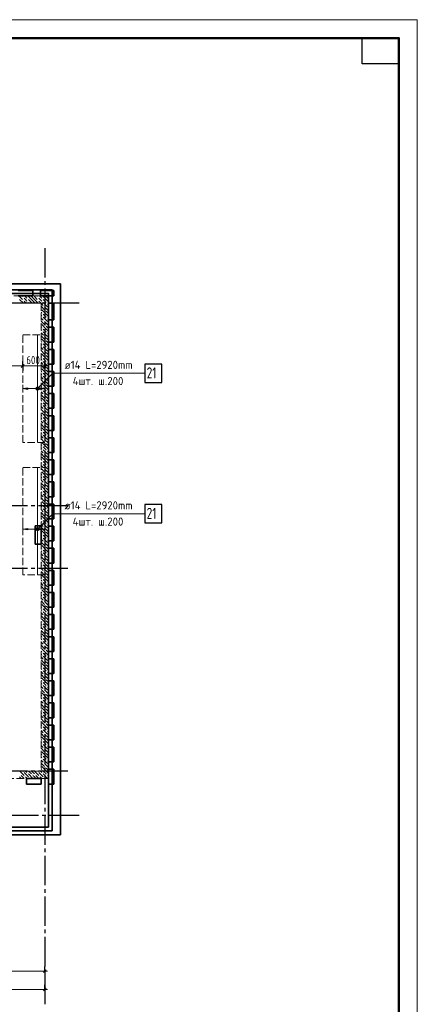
# Model space of a CAD drawing. Header units: millimetres. Extents: x 0 to 64958, y 0 to 42000.
# Tile 31 of 31: x 48599 to 59400, y 15270 to 42000. Entities that reach past the tile are written whole.
import ezdxf

# ---------------------------------------------------------------- set-up
doc = ezdxf.new("R2010")
doc.units = ezdxf.units.MM
doc.linetypes.add('______2', pattern=[270, 200, -70])
doc.linetypes.add('______5', pattern=[1100, 800, -100, 100, -100])
for name, color, linetype, lineweight in [('Standard', 7, 'Continuous', 25), ('ДОП Верх по У', 7, 'Continuous', 25), ('Оси', 40, '______5', 18), ('Позиционная метка номер позиции', 7, 'Continuous', 13), ('Примечания', 7, 'Continuous', 25)]:
    doc.layers.add(name, color=color, linetype=linetype, lineweight=lineweight)
doc.layers.add('ЖБ Перекрытие верхний уровень', color=7, linetype='Continuous', lineweight=25, true_color=0xe0e0ff)
doc.layers.add('ЖБ Стена верхний уровень', color=7, linetype='Continuous', lineweight=25, true_color=0x006e00)
doc.styles.add('GOST 2.304-81', font='txt')
doc.styles.add('ISOCPEUR', font='txt')

msp = doc.modelspace()

# ---------------------------------------------------------------- hatches: boundary and pattern name
at = {"layer": 'ДОП Верх по У', "linetype": 'Continuous', "lineweight": 13, "transparency": 33554687}
for points in [[(48820, 31965), (48680, 31985), (48820, 32005)], [(48820, 28151), (48680, 28171), (48820, 28191)]]:
    msp.add_hatch(color=7, dxfattribs=at).paths.add_polyline_path(points, flags=16)
for points in [[(49048, 31966), (49048, 32004), (49042, 31985)], [(49048, 32004), (49061, 31953), (49061, 32017)], [(49048, 32004), (49048, 31966), (49061, 31953)], [(49061, 32017), (49080, 31948), (49080, 32022)], [(49061, 32017), (49061, 31953), (49080, 31948)], [(49080, 32022), (49080, 31948), (49099, 31953)], [(49080, 32022), (49099, 31953), (49099, 32017)], [(49099, 32017), (49099, 31953), (49112, 31966)], [(49099, 32017), (49112, 31966), (49112, 32004)], [(49112, 32004), (49112, 31966), (49117, 31985)], [(49140, 31965), (49280, 31985), (49140, 32005)], [(49048, 28152), (49048, 28190), (49042, 28171)], [(49048, 28190), (49061, 28139), (49061, 28203)], [(49048, 28190), (49048, 28152), (49061, 28139)], [(49061, 28203), (49080, 28133), (49080, 28208)], [(49061, 28203), (49061, 28139), (49080, 28133)], [(49080, 28208), (49080, 28133), (49099, 28139)], [(49080, 28208), (49099, 28139), (49099, 28203)], [(49099, 28203), (49099, 28139), (49112, 28152)], [(49099, 28203), (49112, 28152), (49112, 28190)], [(49112, 28190), (49112, 28152), (49117, 28171)], [(49140, 28151), (49280, 28171), (49140, 28191)]]:
    msp.add_hatch(color=7, dxfattribs=at).paths.add_polyline_path(points)
at = {"layer": 'ЖБ Стена верхний уровень', "linetype": 'Continuous', "lineweight": 18, "transparency": 33554687}
for points in [[(48900, 34500), (48897, 34497), (48894, 34500)], [(49300, 34500), (49297, 34497), (49294, 34500)], [(48610, 34303), (48617, 34310), (48623, 34303), (48620, 34300), (48614, 34300)], [(48690, 34463), (48697, 34470), (48703, 34463), (48697, 34457)], [(48690, 34383), (48697, 34390), (48703, 34383), (48697, 34377)], [(48810, 34423), (48817, 34430), (48823, 34423), (48817, 34417)], [(48810, 34343), (48817, 34350), (48823, 34343), (48817, 34337)], [(48930, 34303), (48937, 34310), (48943, 34303), (48940, 34300), (48934, 34300)], [(49010, 34303), (49017, 34310), (49023, 34303), (49020, 34300), (49014, 34300)], [(49090, 34463), (49097, 34470), (49103, 34463), (49097, 34457)], [(49090, 34383), (49097, 34390), (49103, 34383), (49097, 34377)], [(49210, 34423), (49217, 34430), (49223, 34423), (49217, 34417)], [(49210, 34343), (49217, 34350), (49223, 34343), (49217, 34337)], [(49250, 34223), (49257, 34230), (49263, 34223), (49257, 34217)], [(49330, 34303), (49337, 34310), (49343, 34303), (49337, 34297)], [(49180, 34147), (49183, 34143), (49180, 34140)], [(49210, 34023), (49217, 34030), (49223, 34023), (49217, 34017)], [(49210, 33943), (49217, 33950), (49223, 33943), (49217, 33937)], [(49290, 34103), (49297, 34110), (49303, 34103), (49297, 34097)], [(49370, 34183), (49377, 34190), (49380, 34187), (49380, 34180), (49377, 34177)], [(49180, 33747), (49183, 33743), (49180, 33740)], [(49250, 33823), (49257, 33830), (49263, 33823), (49257, 33817)], [(49290, 33703), (49297, 33710), (49303, 33703), (49297, 33697)], [(49330, 33903), (49337, 33910), (49343, 33903), (49337, 33897)], [(49370, 33783), (49377, 33790), (49380, 33787), (49380, 33780), (49377, 33777)], [(49210, 33623), (49217, 33630), (49223, 33623), (49217, 33617)], [(49210, 33543), (49217, 33550), (49223, 33543), (49217, 33537)], [(49250, 33423), (49257, 33430), (49263, 33423), (49257, 33417)], [(49330, 33503), (49337, 33510), (49343, 33503), (49337, 33497)], [(49180, 33347), (49183, 33343), (49180, 33340)], [(49210, 33223), (49217, 33230), (49223, 33223), (49217, 33217)], [(49210, 33143), (49217, 33150), (49223, 33143), (49217, 33137)], [(49290, 33303), (49297, 33310), (49303, 33303), (49297, 33297)], [(49370, 33383), (49377, 33390), (49380, 33387), (49380, 33380), (49377, 33377)], [(49180, 32947), (49183, 32943), (49180, 32940)], [(49250, 33023), (49257, 33030), (49263, 33023), (49257, 33017)], [(49290, 32903), (49297, 32910), (49303, 32903), (49297, 32897)], [(49330, 33103), (49337, 33110), (49343, 33103), (49337, 33097)], [(49370, 32983), (49377, 32990), (49380, 32987), (49380, 32980), (49377, 32977)], [(49210, 32823), (49217, 32830), (49223, 32823), (49217, 32817)], [(49210, 32743), (49217, 32750), (49223, 32743), (49217, 32737)], [(49250, 32623), (49257, 32630), (49263, 32623), (49257, 32617)], [(49330, 32703), (49337, 32710), (49343, 32703), (49337, 32697)], [(49180, 32547), (49183, 32543), (49180, 32540)], [(49210, 32423), (49217, 32430), (49223, 32423), (49217, 32417)], [(49210, 32343), (49217, 32350), (49223, 32343), (49217, 32337)], [(49290, 32503), (49297, 32510), (49303, 32503), (49297, 32497)], [(49370, 32583), (49377, 32590), (49380, 32587), (49380, 32580), (49377, 32577)], [(49180, 32147), (49183, 32143), (49180, 32140)], [(49250, 32223), (49257, 32230), (49263, 32223), (49257, 32217)], [(49290, 32103), (49297, 32110), (49303, 32103), (49297, 32097)], [(49330, 32303), (49337, 32310), (49343, 32303), (49337, 32297)], [(49370, 32183), (49377, 32190), (49380, 32187), (49380, 32180), (49377, 32177)], [(49210, 32023), (49217, 32030), (49223, 32023), (49217, 32017)], [(49210, 31943), (49217, 31950), (49223, 31943), (49217, 31937)], [(49250, 31823), (49257, 31830), (49263, 31823), (49257, 31817)], [(49330, 31903), (49337, 31910), (49343, 31903), (49337, 31897)], [(49180, 31747), (49183, 31743), (49180, 31740)], [(49210, 31623), (49217, 31630), (49223, 31623), (49217, 31617)], [(49210, 31543), (49217, 31550), (49223, 31543), (49217, 31537)], [(49290, 31703), (49297, 31710), (49303, 31703), (49297, 31697)], [(49370, 31783), (49377, 31790), (49380, 31787), (49380, 31780), (49377, 31777)], [(49180, 31347), (49183, 31343), (49180, 31340)], [(49250, 31423), (49257, 31430), (49263, 31423), (49257, 31417)], [(49290, 31303), (49297, 31310), (49303, 31303), (49297, 31297)], [(49330, 31503), (49337, 31510), (49343, 31503), (49337, 31497)], [(49370, 31383), (49377, 31390), (49380, 31387), (49380, 31380), (49377, 31377)], [(49210, 31223), (49217, 31230), (49223, 31223), (49217, 31217)], [(49210, 31143), (49217, 31150), (49223, 31143), (49217, 31137)], [(49250, 31023), (49257, 31030), (49263, 31023), (49257, 31017)], [(49330, 31103), (49337, 31110), (49343, 31103), (49337, 31097)], [(49180, 30947), (49183, 30943), (49180, 30940)], [(49210, 30823), (49217, 30830), (49223, 30823), (49217, 30817)], [(49210, 30743), (49217, 30750), (49223, 30743), (49217, 30737)], [(49290, 30903), (49297, 30910), (49303, 30903), (49297, 30897)], [(49370, 30983), (49377, 30990), (49380, 30987), (49380, 30980), (49377, 30977)], [(49180, 30547), (49183, 30543), (49180, 30540)], [(49250, 30623), (49257, 30630), (49263, 30623), (49257, 30617)], [(49290, 30503), (49297, 30510), (49303, 30503), (49297, 30497)], [(49330, 30703), (49337, 30710), (49343, 30703), (49337, 30697)], [(49370, 30583), (49377, 30590), (49380, 30587), (49380, 30580), (49377, 30577)], [(49210, 30423), (49217, 30430), (49223, 30423), (49217, 30417)], [(49210, 30343), (49217, 30350), (49223, 30343), (49217, 30337)], [(49250, 30223), (49257, 30230), (49263, 30223), (49257, 30217)], [(49330, 30303), (49337, 30310), (49343, 30303), (49337, 30297)], [(49180, 30147), (49183, 30143), (49180, 30140)], [(49210, 30023), (49217, 30030), (49223, 30023), (49217, 30017)], [(49210, 29943), (49217, 29950), (49223, 29943), (49217, 29937)], [(49290, 30103), (49297, 30110), (49303, 30103), (49297, 30097)], [(49370, 30183), (49377, 30190), (49380, 30187), (49380, 30180), (49377, 30177)], [(49180, 29747), (49183, 29743), (49180, 29740)], [(49250, 29823), (49257, 29830), (49263, 29823), (49257, 29817)], [(49290, 29703), (49297, 29710), (49303, 29703), (49297, 29697)], [(49330, 29903), (49337, 29910), (49343, 29903), (49337, 29897)], [(49370, 29783), (49377, 29790), (49380, 29787), (49380, 29780), (49377, 29777)], [(49210, 29623), (49217, 29630), (49223, 29623), (49217, 29617)], [(49210, 29543), (49217, 29550), (49223, 29543), (49217, 29537)], [(49250, 29423), (49257, 29430), (49263, 29423), (49257, 29417)], [(49330, 29503), (49337, 29510), (49343, 29503), (49337, 29497)], [(49180, 29347), (49183, 29343), (49180, 29340)], [(49210, 29223), (49217, 29230), (49223, 29223), (49217, 29217)], [(49210, 29143), (49217, 29150), (49223, 29143), (49217, 29137)], [(49290, 29303), (49297, 29310), (49303, 29303), (49297, 29297)], [(49370, 29383), (49377, 29390), (49380, 29387), (49380, 29380), (49377, 29377)], [(49180, 28947), (49183, 28943), (49180, 28940)], [(49250, 29023), (49257, 29030), (49263, 29023), (49257, 29017)], [(49290, 28903), (49297, 28910), (49303, 28903), (49297, 28897)], [(49330, 29103), (49337, 29110), (49343, 29103), (49337, 29097)], [(49370, 28983), (49377, 28990), (49380, 28987), (49380, 28980), (49377, 28977)], [(49210, 28823), (49217, 28830), (49223, 28823), (49217, 28817)], [(49210, 28743), (49217, 28750), (49223, 28743), (49217, 28737)], [(49250, 28623), (49257, 28630), (49263, 28623), (49257, 28617)], [(49330, 28703), (49337, 28710), (49343, 28703), (49337, 28697)], [(49180, 28547), (49183, 28543), (49180, 28540)], [(49210, 28423), (49217, 28430), (49223, 28423), (49217, 28417)], [(49210, 28343), (49217, 28350), (49223, 28343), (49217, 28337)], [(49290, 28503), (49297, 28510), (49303, 28503), (49297, 28497)], [(49370, 28583), (49377, 28590), (49380, 28587), (49380, 28580), (49377, 28577)], [(49180, 28147), (49183, 28143), (49180, 28140)], [(49250, 28223), (49257, 28230), (49263, 28223), (49257, 28217)], [(49290, 28103), (49297, 28110), (49303, 28103), (49297, 28097)], [(49330, 28303), (49337, 28310), (49343, 28303), (49337, 28297)], [(49370, 28183), (49377, 28190), (49380, 28187), (49380, 28180), (49377, 28177)], [(49210, 28023), (49217, 28030), (49223, 28023), (49217, 28017)], [(49210, 27943), (49217, 27950), (49223, 27943), (49217, 27937)], [(49250, 27823), (49257, 27830), (49263, 27823), (49257, 27817)], [(49330, 27903), (49337, 27910), (49343, 27903), (49337, 27897)], [(49180, 27747), (49183, 27743), (49180, 27740)], [(49210, 27623), (49217, 27630), (49223, 27623), (49217, 27617)], [(49210, 27543), (49217, 27550), (49223, 27543), (49217, 27537)], [(49290, 27703), (49297, 27710), (49303, 27703), (49297, 27697)], [(49370, 27783), (49377, 27790), (49380, 27787), (49380, 27780), (49377, 27777)], [(49180, 27347), (49183, 27343), (49180, 27340)], [(49250, 27423), (49257, 27430), (49263, 27423), (49257, 27417)], [(49290, 27303), (49297, 27310), (49303, 27303), (49297, 27297)], [(49330, 27503), (49337, 27510), (49343, 27503), (49337, 27497)], [(49370, 27383), (49377, 27390), (49380, 27387), (49380, 27380), (49377, 27377)], [(49210, 27223), (49217, 27230), (49223, 27223), (49217, 27217)], [(49210, 27143), (49217, 27150), (49223, 27143), (49217, 27137)], [(49250, 27023), (49257, 27030), (49263, 27023), (49257, 27017)], [(49330, 27103), (49337, 27110), (49343, 27103), (49337, 27097)], [(49180, 26947), (49183, 26943), (49180, 26940)], [(49210, 26823), (49217, 26830), (49223, 26823), (49217, 26817)], [(49210, 26743), (49217, 26750), (49223, 26743), (49217, 26737)], [(49290, 26903), (49297, 26910), (49303, 26903), (49297, 26897)], [(49370, 26983), (49377, 26990), (49380, 26987), (49380, 26980), (49377, 26977)], [(49180, 26547), (49183, 26543), (49180, 26540)], [(49250, 26623), (49257, 26630), (49263, 26623), (49257, 26617)], [(49290, 26503), (49297, 26510), (49303, 26503), (49297, 26497)], [(49330, 26703), (49337, 26710), (49343, 26703), (49337, 26697)], [(49370, 26583), (49377, 26590), (49380, 26587), (49380, 26580), (49377, 26577)], [(49210, 26423), (49217, 26430), (49223, 26423), (49217, 26417)], [(49210, 26343), (49217, 26350), (49223, 26343), (49217, 26337)], [(49250, 26223), (49257, 26230), (49263, 26223), (49257, 26217)], [(49330, 26303), (49337, 26310), (49343, 26303), (49337, 26297)], [(49180, 26147), (49183, 26143), (49180, 26140)], [(49210, 26023), (49217, 26030), (49223, 26023), (49217, 26017)], [(49210, 25943), (49217, 25950), (49223, 25943), (49217, 25937)], [(49290, 26103), (49297, 26110), (49303, 26103), (49297, 26097)], [(49370, 26183), (49377, 26190), (49380, 26187), (49380, 26180), (49377, 26177)], [(49180, 25747), (49183, 25743), (49180, 25740)], [(49250, 25823), (49257, 25830), (49263, 25823), (49257, 25817)], [(49290, 25703), (49297, 25710), (49303, 25703), (49297, 25697)], [(49330, 25903), (49337, 25910), (49343, 25903), (49337, 25897)], [(49370, 25783), (49377, 25790), (49380, 25787), (49380, 25780), (49377, 25777)], [(49210, 25623), (49217, 25630), (49223, 25623), (49217, 25617)], [(49210, 25543), (49217, 25550), (49223, 25543), (49217, 25537)], [(49250, 25423), (49257, 25430), (49263, 25423), (49257, 25417)], [(49330, 25503), (49337, 25510), (49343, 25503), (49337, 25497)], [(49180, 25347), (49183, 25343), (49180, 25340)], [(49210, 25223), (49217, 25230), (49223, 25223), (49217, 25217)], [(49210, 25143), (49217, 25150), (49223, 25143), (49217, 25137)], [(49290, 25303), (49297, 25310), (49303, 25303), (49297, 25297)], [(49370, 25383), (49377, 25390), (49380, 25387), (49380, 25380), (49377, 25377)], [(49180, 24947), (49183, 24943), (49180, 24940)], [(49250, 25023), (49257, 25030), (49263, 25023), (49257, 25017)], [(49290, 24903), (49297, 24910), (49303, 24903), (49297, 24897)], [(49330, 25103), (49337, 25110), (49343, 25103), (49337, 25097)], [(49370, 24983), (49377, 24990), (49380, 24987), (49380, 24980), (49377, 24977)], [(49210, 24823), (49217, 24830), (49223, 24823), (49217, 24817)], [(49210, 24743), (49217, 24750), (49223, 24743), (49217, 24737)], [(49250, 24623), (49257, 24630), (49263, 24623), (49257, 24617)], [(49330, 24703), (49337, 24710), (49343, 24703), (49337, 24697)], [(49180, 24547), (49183, 24543), (49180, 24540)], [(49210, 24423), (49217, 24430), (49223, 24423), (49217, 24417)], [(49210, 24343), (49217, 24350), (49223, 24343), (49217, 24337)], [(49290, 24503), (49297, 24510), (49303, 24503), (49297, 24497)], [(49370, 24583), (49377, 24590), (49380, 24587), (49380, 24580), (49377, 24577)], [(49180, 24147), (49183, 24143), (49180, 24140)], [(49250, 24223), (49257, 24230), (49263, 24223), (49257, 24217)], [(49290, 24103), (49297, 24110), (49303, 24103), (49297, 24097)], [(49330, 24303), (49337, 24310), (49343, 24303), (49337, 24297)], [(49370, 24183), (49377, 24190), (49380, 24187), (49380, 24180), (49377, 24177)], [(49210, 24023), (49217, 24030), (49223, 24023), (49217, 24017)], [(49210, 23943), (49217, 23950), (49223, 23943), (49217, 23937)], [(49250, 23823), (49257, 23830), (49263, 23823), (49257, 23817)], [(49330, 23903), (49337, 23910), (49343, 23903), (49337, 23897)], [(49180, 23747), (49183, 23743), (49180, 23740)], [(49210, 23623), (49217, 23630), (49223, 23623), (49217, 23617)], [(49210, 23543), (49217, 23550), (49223, 23543), (49217, 23537)], [(49290, 23703), (49297, 23710), (49303, 23703), (49297, 23697)], [(49370, 23783), (49377, 23790), (49380, 23787), (49380, 23780), (49377, 23777)], [(49180, 23347), (49183, 23343), (49180, 23340)], [(49250, 23423), (49257, 23430), (49263, 23423), (49257, 23417)], [(49290, 23303), (49297, 23310), (49303, 23303), (49297, 23297)], [(49330, 23503), (49337, 23510), (49343, 23503), (49337, 23497)], [(49370, 23383), (49377, 23390), (49380, 23387), (49380, 23380), (49377, 23377)], [(49210, 23223), (49217, 23230), (49223, 23223), (49217, 23217)], [(49210, 23143), (49217, 23150), (49223, 23143), (49217, 23137)], [(49250, 23023), (49257, 23030), (49263, 23023), (49257, 23017)], [(49330, 23103), (49337, 23110), (49343, 23103), (49337, 23097)], [(49370, 22983), (49377, 22990), (49380, 22987), (49380, 22980), (49377, 22977)], [(49180, 22947), (49183, 22943), (49180, 22940)], [(49210, 22823), (49217, 22830), (49223, 22823), (49217, 22817)], [(49210, 22743), (49217, 22750), (49223, 22743), (49217, 22737)], [(49290, 22903), (49297, 22910), (49303, 22903), (49297, 22897)], [(49180, 22547), (49183, 22543), (49180, 22540)], [(49250, 22623), (49257, 22630), (49263, 22623), (49257, 22617)], [(49290, 22503), (49297, 22510), (49303, 22503), (49297, 22497)], [(49330, 22703), (49337, 22710), (49343, 22703), (49337, 22697)], [(49370, 22583), (49377, 22590), (49380, 22587), (49380, 22580), (49377, 22577)], [(49210, 22423), (49217, 22430), (49223, 22423), (49217, 22417)], [(49210, 22343), (49217, 22350), (49223, 22343), (49217, 22337)], [(49250, 22223), (49257, 22230), (49263, 22223), (49257, 22217)], [(49330, 22303), (49337, 22310), (49343, 22303), (49337, 22297)], [(49370, 22183), (49377, 22190), (49380, 22187), (49380, 22180), (49377, 22177)], [(49180, 22147), (49183, 22143), (49180, 22140)], [(49210, 22023), (49217, 22030), (49223, 22023), (49217, 22017)], [(49210, 21943), (49217, 21950), (49223, 21943), (49217, 21937)], [(49290, 22103), (49297, 22110), (49303, 22103), (49297, 22097)], [(49180, 21747), (49183, 21743), (49180, 21740)], [(49250, 21823), (49257, 21830), (49263, 21823), (49257, 21817)], [(49290, 21703), (49297, 21710), (49303, 21703), (49297, 21697)], [(49330, 21903), (49337, 21910), (49343, 21903), (49337, 21897)], [(49370, 21783), (49377, 21790), (49380, 21787), (49380, 21780), (49377, 21777)], [(48610, 21503), (48617, 21510), (48623, 21503), (48617, 21497)], [(48690, 21583), (48697, 21590), (48703, 21583), (48697, 21577)], [(48730, 21463), (48737, 21470), (48743, 21463), (48737, 21457)], [(48810, 21543), (48817, 21550), (48823, 21543), (48817, 21537)], [(48850, 21423), (48857, 21430), (48863, 21423), (48857, 21417)], [(48930, 21503), (48937, 21510), (48943, 21503), (48937, 21497)], [(49010, 21503), (49017, 21510), (49023, 21503), (49017, 21497)], [(49090, 21583), (49097, 21590), (49103, 21583), (49097, 21577)], [(49130, 21463), (49137, 21470), (49143, 21463), (49137, 21457)], [(49210, 21623), (49217, 21630), (49223, 21623), (49217, 21617)], [(49210, 21543), (49217, 21550), (49223, 21543), (49217, 21537)], [(49250, 21423), (49257, 21430), (49263, 21423), (49257, 21417)], [(49330, 21503), (49337, 21510), (49343, 21503), (49337, 21497)]]:
    msp.add_hatch(color=7, dxfattribs=at).paths.add_polyline_path(points, flags=16)
at = {"layer": 'Позиционная метка номер позиции', "linetype": 'Continuous', "lineweight": 13, "transparency": 33554687}
for points in [[(49037, 31996), (49112, 31953), (49048, 32017)], [(49037, 31974), (49091, 31942), (49037, 31996)], [(49037, 31996), (49091, 31942), (49112, 31953)], [(49069, 31942), (49037, 31974), (49048, 31953)], [(49037, 31974), (49069, 31942), (49091, 31942)], [(49048, 32017), (49123, 31974), (49069, 32028)], [(49048, 32017), (49112, 31953), (49123, 31974)], [(49069, 32028), (49123, 31974), (49123, 31996)], [(49069, 32028), (49123, 31996), (49091, 32028)], [(49091, 32028), (49123, 31996), (49112, 32017)], [(49037, 28182), (49112, 28139), (49048, 28203)], [(49037, 28159), (49091, 28128), (49037, 28182)], [(49037, 28182), (49091, 28128), (49112, 28139)], [(49069, 28128), (49037, 28159), (49048, 28139)], [(49037, 28159), (49069, 28128), (49091, 28128)], [(49048, 28203), (49123, 28159), (49069, 28214)], [(49048, 28203), (49112, 28139), (49123, 28159)], [(49069, 28214), (49123, 28159), (49123, 28182)], [(49069, 28214), (49123, 28182), (49091, 28214)], [(49091, 28214), (49123, 28182), (49112, 28203)]]:
    msp.add_hatch(color=7, dxfattribs=at).paths.add_polyline_path(points)

# ---------------------------------------------------------------- linework, layer by layer
at = {"layer": 'Standard', "color": 7, "linetype": 'Continuous', "lineweight": 25, "transparency": 33554687}
for p, q in [((48642, 32562), (48717, 32637)), ((49242, 32562), (49317, 32637)), ((49242, 16133), (49317, 16207)), ((49317, 15707), (49242, 15633))]:
    msp.add_line(p, q, dxfattribs=at)
at = {"layer": 'Standard', "color": 251, "linetype": 'Continuous', "lineweight": -3, "true_color": 0x656565, "transparency": 33554687}
for p, q in [((48680, 32599), (48680, 32724)), ((49280, 32599), (49280, 32724)), ((48680, 32599), (48680, 32474)), ((48680, 32599), (48680, 32599)), ((49280, 32599), (49280, 32474)), ((49280, 32599), (49280, 32599)), ((49280, 16170), (49280, 16295)), ((49280, 16170), (49280, 16045)), ((49280, 16170), (49280, 15718)), ((49280, 15670), (49280, 15795)), ((49280, 15670), (49280, 15545)), ((49280, 15670), (49280, 15620))]:
    msp.add_line(p, q, dxfattribs=at)
at = {"layer": 'Standard', "color": 7, "linetype": 'Continuous', "lineweight": 13, "transparency": 33554687}
for p, q in [((47385, 32599), (48680, 32599)), ((48680, 32599), (49280, 32599)), ((49280, 32599), (49355, 32599)), ((45980, 16170), (49280, 16170)), ((49280, 16170), (49355, 16170)), ((49280, 15670), (7200, 15670)), ((49280, 15670), (49355, 15670))]:
    msp.add_line(p, q, dxfattribs=at)
msp.add_lwpolyline([(0, 0), (59400, 0), (59400, 42000), (0, 42000), (0, 0)], close=True, dxfattribs=at)
at = {"layer": 'Standard', "color": 7, "linetype": 'Continuous', "lineweight": 50, "transparency": 33554687}
msp.add_lwpolyline([(2000, 41500), (58900, 41500), (58900, 500), (2000, 500), (2000, 41500)], close=True, dxfattribs=at)
at = {"layer": 'Standard', "color": 7, "linetype": 'Continuous', "lineweight": 25, "transparency": 33554687}
msp.add_lwpolyline([(58900, 41500), (58900, 40800), (57900, 40800), (57900, 41500), (58900, 41500)], close=True, dxfattribs=at)
at = {"layer": 'Standard', "color": 254, "linetype": 'Continuous', "lineweight": 35, "true_color": 0xc4c4ff, "transparency": 33554687}
for points in [[(7000, 19982), (49480, 19982), (49480, 34669), (7000, 34669), (7000, 19982)], [(7100, 20082), (49380, 20082), (49380, 34569), (7100, 34569), (7100, 20082)]]:
    msp.add_lwpolyline(points, dxfattribs=at)
at = {"layer": 'ДОП Верх по У', "color": 7, "linetype": 'Continuous', "lineweight": 18, "transparency": 33554687}
for p, q in [((49080, 33438), (49080, 30532)), ((49080, 29838), (49080, 26932))]:
    msp.add_line(p, q, dxfattribs=at)
at = {"layer": 'ДОП Верх по У', "color": 7, "linetype": 'Continuous', "lineweight": 13, "transparency": 33554687}
for p, q in [((49797, 32402), (51905, 32402)), ((49797, 28588), (51905, 28588))]:
    msp.add_line(p, q, dxfattribs=at)
at = {"layer": 'ДОП Верх по У', "color": 251, "linetype": 'Continuous', "lineweight": 13, "true_color": 0x494949, "transparency": 33554687}
for p, q in [((48680, 31985), (48680, 32085)), ((49280, 31985), (49280, 32085)), ((48680, 31985), (48820, 32005)), ((48820, 31965), (48680, 31985)), ((48680, 31985), (48680, 31885)), ((48680, 31985), (48680, 31985)), ((48820, 32005), (48820, 31965)), ((48820, 31985), (49050, 31985)), ((49080, 32022), (49080, 32022)), ((49080, 31948), (49080, 31948)), ((49110, 31985), (49140, 31985)), ((49280, 31985), (49140, 32005)), ((49140, 32005), (49140, 31965)), ((49140, 31965), (49280, 31985)), ((49280, 31985), (49280, 31885)), ((49280, 31985), (49280, 31985)), ((48680, 28171), (48680, 28271)), ((48680, 28171), (48820, 28191)), ((48820, 28151), (48680, 28171)), ((48680, 28171), (48680, 28071)), ((48680, 28171), (48680, 28171)), ((48820, 28191), (48820, 28151)), ((48820, 28171), (49050, 28171)), ((49080, 28208), (49080, 28208)), ((49080, 28133), (49080, 28133)), ((49110, 28171), (49140, 28171)), ((49280, 28171), (49140, 28191)), ((49140, 28191), (49140, 28151)), ((49140, 28151), (49280, 28171)), ((49280, 28171), (49280, 28271)), ((49280, 28171), (49280, 28071)), ((49280, 28171), (49280, 28171))]:
    msp.add_line(p, q, dxfattribs=at)
at = {"layer": 'ДОП Верх по У', "color": 7, "linetype": 'Continuous', "lineweight": 25, "transparency": 33554687}
for points in [[(51997, 32152), (52457, 32152), (52457, 32652), (51997, 32652), (51997, 32152)], [(51997, 28338), (52457, 28338), (52457, 28838), (51997, 28838), (51997, 28338)]]:
    msp.add_lwpolyline(points, dxfattribs=at)
at = {"layer": 'ДОП Верх по У', "color": 251, "linetype": 'Continuous', "lineweight": 13, "true_color": 0x494949, "transparency": 33554687}
for centre in [(49080, 31985), (49080, 28171)]:
    msp.add_circle(centre, 37.5, dxfattribs=at)
at = {"layer": 'ЖБ Перекрытие верхний уровень', "color": 7, "linetype": 'Continuous', "lineweight": 35, "transparency": 33554687}
for p, q in [((49710, 34830), (43100, 34830)), ((49710, 19870), (49710, 34830)), ((48560, 34650), (48960, 34650)), ((48960, 34500), (48560, 34500)), ((48960, 34650), (48960, 34500)), ((49160, 34650), (49530, 34650)), ((49160, 34500), (49160, 34650)), ((49530, 34500), (49160, 34500)), ((49530, 34650), (49530, 34500)), ((49380, 33850), (49380, 34300)), ((49380, 34300), (49530, 34300)), ((49530, 34300), (49530, 33850)), ((49530, 33850), (49380, 33850)), ((49380, 33250), (49380, 33650)), ((49380, 33650), (49530, 33650)), ((49530, 33650), (49530, 33250)), ((49530, 33250), (49380, 33250)), ((49380, 32650), (49380, 33050)), ((49380, 33050), (49530, 33050)), ((49530, 33050), (49530, 32650)), ((49530, 32650), (49380, 32650)), ((49380, 32050), (49380, 32450)), ((49380, 32450), (49530, 32450)), ((49530, 32450), (49530, 32050)), ((49530, 32050), (49380, 32050)), ((49380, 31450), (49380, 31850)), ((49380, 31850), (49530, 31850)), ((49530, 31850), (49530, 31450)), ((49530, 31450), (49380, 31450)), ((49380, 30850), (49380, 31250)), ((49380, 31250), (49530, 31250)), ((49530, 31250), (49530, 30850)), ((49530, 30850), (49380, 30850)), ((49380, 30250), (49380, 30650)), ((49380, 30650), (49530, 30650)), ((49530, 30650), (49530, 30250)), ((49530, 30250), (49380, 30250)), ((49380, 29650), (49380, 30050)), ((49380, 30050), (49530, 30050)), ((49530, 30050), (49530, 29650)), ((49530, 29650), (49380, 29650)), ((49380, 29050), (49380, 29450)), ((49380, 29450), (49530, 29450)), ((49530, 29450), (49530, 29050)), ((49530, 29050), (49380, 29050)), ((49380, 28450), (49380, 28850)), ((49380, 28850), (49530, 28850)), ((49530, 28850), (49530, 28450)), ((49530, 28450), (49380, 28450)), ((49180, 28260), (49020, 28260)), ((49020, 28260), (49020, 27760)), ((49180, 27760), (49180, 28260)), ((49380, 27850), (49380, 28250)), ((49380, 28250), (49530, 28250)), ((49530, 28250), (49530, 27850)), ((49530, 27850), (49380, 27850)), ((49020, 27760), (49180, 27760)), ((49380, 27250), (49380, 27650)), ((49380, 27650), (49530, 27650)), ((49530, 27650), (49530, 27250)), ((49530, 27250), (49380, 27250)), ((49380, 26650), (49380, 27050)), ((49380, 27050), (49530, 27050)), ((49530, 27050), (49530, 26650)), ((49530, 26650), (49380, 26650)), ((49380, 26050), (49380, 26450)), ((49380, 26450), (49530, 26450)), ((49530, 26450), (49530, 26050)), ((49530, 26050), (49380, 26050)), ((49380, 25450), (49380, 25850)), ((49380, 25850), (49530, 25850)), ((49530, 25850), (49530, 25450)), ((49530, 25450), (49380, 25450)), ((49380, 24850), (49380, 25250)), ((49380, 25250), (49530, 25250)), ((49530, 25250), (49530, 24850)), ((49530, 24850), (49380, 24850)), ((49380, 24250), (49380, 24650)), ((49380, 24650), (49530, 24650)), ((49530, 24650), (49530, 24250)), ((49530, 24250), (49380, 24250)), ((49380, 23650), (49380, 24050)), ((49380, 24050), (49530, 24050)), ((49530, 24050), (49530, 23650)), ((49530, 23650), (49380, 23650)), ((49380, 23050), (49380, 23450)), ((49380, 23450), (49530, 23450)), ((49530, 23450), (49530, 23050)), ((49530, 23050), (49380, 23050)), ((49380, 22450), (49380, 22850)), ((49380, 22850), (49530, 22850)), ((49530, 22850), (49530, 22450)), ((49530, 22450), (49380, 22450)), ((49380, 22250), (49530, 22250)), ((49380, 21850), (49380, 22250)), ((49530, 22250), (49530, 21850)), ((49530, 21850), (49380, 21850)), ((48780, 21250), (48780, 21400)), ((48780, 21400), (49180, 21400)), ((49180, 21400), (49180, 21250)), ((49380, 21650), (49530, 21650)), ((49380, 21250), (49380, 21650)), ((49530, 21650), (49530, 21250)), ((49180, 21250), (48780, 21250)), ((49530, 21250), (49380, 21250)), ((28240, 19870), (49710, 19870))]:
    msp.add_line(p, q, dxfattribs=at)
at = {"layer": 'ЖБ Стена верхний уровень', "color": 251, "linetype": '______2', "lineweight": 13, "true_color": 0x656565, "transparency": 33554687}
for p, q in [((49180, 34500), (42790, 34500)), ((49380, 34500), (49180, 34500)), ((49380, 21400), (49380, 34500)), ((42770, 34300), (49180, 34300)), ((49180, 34300), (49180, 21600)), ((49180, 21600), (46080, 21600)), ((46080, 21400), (49180, 21400)), ((49180, 21400), (49380, 21400))]:
    msp.add_line(p, q, dxfattribs=at)
at = {"layer": 'ЖБ Стена верхний уровень', "color": 9, "linetype": 'Continuous', "lineweight": 18, "true_color": 0xc7c7c7, "transparency": 33554687}
for p, q in [((48597, 34483), (48677, 34403)), ((48660, 34500), (48677, 34483)), ((48740, 34500), (48797, 34443)), ((48917, 34403), (48820, 34500)), ((48917, 34483), (48997, 34403)), ((48997, 34483), (48980, 34500)), ((48997, 34483), (49077, 34403)), ((49060, 34500), (49077, 34483)), ((49140, 34500), (49180, 34460)), ((49317, 34403), (49220, 34500)), ((49317, 34483), (49380, 34420)), ((48597, 34403), (48700, 34300)), ((48757, 34403), (48717, 34443)), ((48717, 34363), (48780, 34300)), ((48797, 34363), (48757, 34403)), ((48837, 34403), (48917, 34323)), ((48837, 34323), (48860, 34300)), ((48917, 34403), (48997, 34323)), ((48997, 34403), (49100, 34300)), ((49157, 34403), (49117, 34443)), ((49117, 34363), (49180, 34300)), ((49180, 34380), (49157, 34403)), ((49180, 34460), (49197, 34443)), ((49197, 34363), (49180, 34380)), ((49180, 34300), (49237, 34243)), ((49180, 34220), (49277, 34123)), ((49237, 34403), (49317, 34323)), ((49237, 34323), (49357, 34203)), ((49317, 34403), (49380, 34340)), ((49380, 34260), (49357, 34283)), ((49180, 34060), (49197, 34043)), ((49197, 33963), (49180, 33980)), ((49317, 34003), (49197, 34123)), ((49237, 34003), (49317, 33923)), ((49380, 34100), (49277, 34203)), ((49317, 34083), (49380, 34020)), ((49317, 34003), (49380, 33940)), ((49180, 33900), (49237, 33843)), ((49180, 33820), (49277, 33723)), ((49317, 33603), (49197, 33723)), ((49237, 33923), (49357, 33803)), ((49380, 33700), (49277, 33803)), ((49317, 33683), (49380, 33620)), ((49380, 33860), (49357, 33883)), ((49180, 33660), (49197, 33643)), ((49197, 33563), (49180, 33580)), ((49180, 33500), (49237, 33443)), ((49180, 33420), (49277, 33323)), ((49237, 33603), (49317, 33523)), ((49237, 33523), (49357, 33403)), ((49317, 33603), (49380, 33540)), ((49380, 33460), (49357, 33483)), ((49180, 33260), (49197, 33243)), ((49197, 33163), (49180, 33180)), ((49317, 33203), (49197, 33323)), ((49237, 33203), (49317, 33123)), ((49380, 33300), (49277, 33403)), ((49317, 33283), (49380, 33220)), ((49317, 33203), (49380, 33140)), ((49180, 33100), (49237, 33043)), ((49180, 33020), (49277, 32923)), ((49317, 32803), (49197, 32923)), ((49237, 33123), (49357, 33003)), ((49380, 32900), (49277, 33003)), ((49317, 32883), (49380, 32820)), ((49380, 33060), (49357, 33083)), ((49180, 32860), (49197, 32843)), ((49197, 32763), (49180, 32780)), ((49180, 32700), (49237, 32643)), ((49180, 32620), (49277, 32523)), ((49237, 32803), (49317, 32723)), ((49237, 32723), (49357, 32603)), ((49317, 32803), (49380, 32740)), ((49380, 32660), (49357, 32683)), ((49180, 32460), (49197, 32443)), ((49197, 32363), (49180, 32380)), ((49317, 32403), (49197, 32523)), ((49237, 32403), (49317, 32323)), ((49380, 32500), (49277, 32603)), ((49317, 32483), (49380, 32420)), ((49317, 32403), (49380, 32340)), ((49180, 32300), (49237, 32243)), ((49180, 32220), (49277, 32123)), ((49317, 32003), (49197, 32123)), ((49237, 32323), (49357, 32203)), ((49380, 32100), (49277, 32203)), ((49317, 32083), (49380, 32020)), ((49380, 32260), (49357, 32283)), ((49180, 32060), (49197, 32043)), ((49197, 31963), (49180, 31980)), ((49180, 31900), (49237, 31843)), ((49180, 31820), (49277, 31723)), ((49237, 32003), (49317, 31923)), ((49237, 31923), (49357, 31803)), ((49317, 32003), (49380, 31940)), ((49380, 31860), (49357, 31883)), ((49180, 31660), (49197, 31643)), ((49197, 31563), (49180, 31580)), ((49317, 31603), (49197, 31723)), ((49237, 31603), (49317, 31523)), ((49380, 31700), (49277, 31803)), ((49317, 31683), (49380, 31620)), ((49317, 31603), (49380, 31540)), ((49180, 31500), (49237, 31443)), ((49180, 31420), (49277, 31323)), ((49317, 31203), (49197, 31323)), ((49237, 31523), (49357, 31403)), ((49380, 31300), (49277, 31403)), ((49317, 31283), (49380, 31220)), ((49380, 31460), (49357, 31483)), ((49180, 31260), (49197, 31243)), ((49197, 31163), (49180, 31180)), ((49180, 31100), (49237, 31043)), ((49180, 31020), (49277, 30923)), ((49237, 31203), (49317, 31123)), ((49237, 31123), (49357, 31003)), ((49317, 31203), (49380, 31140)), ((49380, 31060), (49357, 31083)), ((49180, 30860), (49197, 30843)), ((49197, 30763), (49180, 30780)), ((49317, 30803), (49197, 30923)), ((49237, 30803), (49317, 30723)), ((49380, 30900), (49277, 31003)), ((49317, 30883), (49380, 30820)), ((49317, 30803), (49380, 30740)), ((49180, 30700), (49237, 30643)), ((49180, 30620), (49277, 30523)), ((49317, 30403), (49197, 30523)), ((49237, 30723), (49357, 30603)), ((49380, 30500), (49277, 30603)), ((49317, 30483), (49380, 30420)), ((49380, 30660), (49357, 30683)), ((49180, 30460), (49197, 30443)), ((49197, 30363), (49180, 30380)), ((49180, 30300), (49237, 30243)), ((49180, 30220), (49277, 30123)), ((49237, 30403), (49317, 30323)), ((49237, 30323), (49357, 30203)), ((49317, 30403), (49380, 30340)), ((49380, 30260), (49357, 30283)), ((49180, 30060), (49197, 30043)), ((49197, 29963), (49180, 29980)), ((49317, 30003), (49197, 30123)), ((49237, 30003), (49317, 29923)), ((49380, 30100), (49277, 30203)), ((49317, 30083), (49380, 30020)), ((49317, 30003), (49380, 29940)), ((49180, 29900), (49237, 29843)), ((49180, 29820), (49277, 29723)), ((49317, 29603), (49197, 29723)), ((49237, 29923), (49357, 29803)), ((49380, 29700), (49277, 29803)), ((49317, 29683), (49380, 29620)), ((49380, 29860), (49357, 29883)), ((49180, 29660), (49197, 29643)), ((49197, 29563), (49180, 29580)), ((49180, 29500), (49237, 29443)), ((49180, 29420), (49277, 29323)), ((49237, 29603), (49317, 29523)), ((49237, 29523), (49357, 29403)), ((49380, 29300), (49277, 29403)), ((49317, 29603), (49380, 29540)), ((49380, 29460), (49357, 29483)), ((49180, 29260), (49197, 29243)), ((49197, 29163), (49180, 29180)), ((49317, 29203), (49197, 29323)), ((49237, 29203), (49317, 29123)), ((49317, 29283), (49380, 29220)), ((49317, 29203), (49380, 29140)), ((49180, 29100), (49237, 29043)), ((49180, 29020), (49277, 28923)), ((49317, 28803), (49197, 28923)), ((49237, 29123), (49357, 29003)), ((49380, 28900), (49277, 29003)), ((49317, 28883), (49380, 28820)), ((49380, 29060), (49357, 29083)), ((49180, 28860), (49197, 28843)), ((49197, 28763), (49180, 28780)), ((49180, 28700), (49237, 28643)), ((49180, 28620), (49277, 28523)), ((49237, 28803), (49317, 28723)), ((49237, 28723), (49357, 28603)), ((49380, 28500), (49277, 28603)), ((49317, 28803), (49380, 28740)), ((49380, 28660), (49357, 28683)), ((49180, 28460), (49197, 28443)), ((49197, 28363), (49180, 28380)), ((49317, 28403), (49197, 28523)), ((49237, 28403), (49317, 28323)), ((49317, 28483), (49380, 28420)), ((49317, 28403), (49380, 28340)), ((49180, 28300), (49237, 28243)), ((49180, 28220), (49277, 28123)), ((49317, 28003), (49197, 28123)), ((49237, 28323), (49357, 28203)), ((49380, 28100), (49277, 28203)), ((49317, 28083), (49380, 28020)), ((49380, 28260), (49357, 28283)), ((49180, 28060), (49197, 28043)), ((49197, 27963), (49180, 27980)), ((49180, 27900), (49237, 27843)), ((49180, 27820), (49277, 27723)), ((49237, 28003), (49317, 27923)), ((49237, 27923), (49357, 27803)), ((49380, 27700), (49277, 27803)), ((49317, 28003), (49380, 27940)), ((49380, 27860), (49357, 27883)), ((49180, 27660), (49197, 27643)), ((49197, 27563), (49180, 27580)), ((49317, 27603), (49197, 27723)), ((49237, 27603), (49317, 27523)), ((49317, 27683), (49380, 27620)), ((49317, 27603), (49380, 27540)), ((49180, 27500), (49237, 27443)), ((49180, 27420), (49277, 27323)), ((49317, 27203), (49197, 27323)), ((49237, 27523), (49357, 27403)), ((49380, 27300), (49277, 27403)), ((49317, 27283), (49380, 27220)), ((49380, 27460), (49357, 27483)), ((49180, 27260), (49197, 27243)), ((49197, 27163), (49180, 27180)), ((49180, 27100), (49237, 27043)), ((49180, 27020), (49277, 26923)), ((49237, 27203), (49317, 27123)), ((49237, 27123), (49357, 27003)), ((49380, 26900), (49277, 27003)), ((49317, 27203), (49380, 27140)), ((49380, 27060), (49357, 27083)), ((49180, 26860), (49197, 26843)), ((49197, 26763), (49180, 26780)), ((49317, 26803), (49197, 26923)), ((49237, 26803), (49317, 26723)), ((49317, 26883), (49380, 26820)), ((49317, 26803), (49380, 26740)), ((49180, 26700), (49237, 26643)), ((49180, 26620), (49277, 26523)), ((49317, 26403), (49197, 26523)), ((49237, 26723), (49357, 26603)), ((49380, 26500), (49277, 26603)), ((49317, 26483), (49380, 26420)), ((49380, 26660), (49357, 26683)), ((49180, 26460), (49197, 26443)), ((49197, 26363), (49180, 26380)), ((49180, 26300), (49237, 26243)), ((49180, 26220), (49277, 26123)), ((49237, 26403), (49317, 26323)), ((49237, 26323), (49357, 26203)), ((49380, 26100), (49277, 26203)), ((49317, 26403), (49380, 26340)), ((49380, 26260), (49357, 26283)), ((49180, 26060), (49197, 26043)), ((49197, 25963), (49180, 25980)), ((49317, 26003), (49197, 26123)), ((49237, 26003), (49317, 25923)), ((49317, 26083), (49380, 26020)), ((49317, 26003), (49380, 25940)), ((49180, 25900), (49237, 25843)), ((49180, 25820), (49277, 25723)), ((49317, 25603), (49197, 25723)), ((49237, 25923), (49357, 25803)), ((49380, 25700), (49277, 25803)), ((49317, 25683), (49380, 25620)), ((49380, 25860), (49357, 25883)), ((49180, 25660), (49197, 25643)), ((49197, 25563), (49180, 25580)), ((49180, 25500), (49237, 25443)), ((49180, 25420), (49277, 25323)), ((49237, 25603), (49317, 25523)), ((49237, 25523), (49357, 25403)), ((49380, 25300), (49277, 25403)), ((49317, 25603), (49380, 25540)), ((49380, 25460), (49357, 25483)), ((49180, 25260), (49197, 25243)), ((49197, 25163), (49180, 25180)), ((49317, 25203), (49197, 25323)), ((49237, 25203), (49317, 25123)), ((49317, 25283), (49380, 25220)), ((49317, 25203), (49380, 25140)), ((49180, 25100), (49237, 25043)), ((49180, 25020), (49277, 24923)), ((49180, 24860), (49197, 24843)), ((49317, 24803), (49197, 24923)), ((49237, 25123), (49357, 25003)), ((49380, 24900), (49277, 25003)), ((49317, 24883), (49380, 24820)), ((49380, 25060), (49357, 25083)), ((49197, 24763), (49180, 24780)), ((49180, 24700), (49237, 24643)), ((49180, 24620), (49277, 24523)), ((49237, 24803), (49317, 24723)), ((49237, 24723), (49357, 24603)), ((49380, 24500), (49277, 24603)), ((49317, 24803), (49380, 24740)), ((49380, 24660), (49357, 24683)), ((49180, 24460), (49197, 24443)), ((49197, 24363), (49180, 24380)), ((49317, 24403), (49197, 24523)), ((49237, 24403), (49317, 24323)), ((49317, 24483), (49380, 24420)), ((49317, 24403), (49380, 24340)), ((49180, 24300), (49237, 24243)), ((49180, 24220), (49277, 24123)), ((49180, 24060), (49197, 24043)), ((49317, 24003), (49197, 24123)), ((49237, 24323), (49357, 24203)), ((49380, 24100), (49277, 24203)), ((49317, 24083), (49380, 24020)), ((49380, 24260), (49357, 24283)), ((49197, 23963), (49180, 23980)), ((49180, 23900), (49237, 23843)), ((49180, 23820), (49277, 23723)), ((49237, 24003), (49317, 23923)), ((49237, 23923), (49357, 23803)), ((49380, 23700), (49277, 23803)), ((49317, 24003), (49380, 23940)), ((49380, 23860), (49357, 23883)), ((49180, 23660), (49197, 23643)), ((49197, 23563), (49180, 23580)), ((49317, 23603), (49197, 23723)), ((49237, 23603), (49317, 23523)), ((49237, 23523), (49357, 23403)), ((49317, 23683), (49380, 23620)), ((49317, 23603), (49380, 23540)), ((49180, 23500), (49237, 23443)), ((49180, 23420), (49277, 23323)), ((49180, 23260), (49197, 23243)), ((49317, 23203), (49197, 23323)), ((49380, 23300), (49277, 23403)), ((49317, 23283), (49380, 23220)), ((49380, 23460), (49357, 23483)), ((49197, 23163), (49180, 23180)), ((49180, 23100), (49237, 23043)), ((49180, 23020), (49277, 22923)), ((49237, 23203), (49317, 23123)), ((49237, 23123), (49357, 23003)), ((49380, 22900), (49277, 23003)), ((49317, 23203), (49380, 23140)), ((49380, 23060), (49357, 23083)), ((49180, 22860), (49197, 22843)), ((49197, 22763), (49180, 22780)), ((49317, 22803), (49197, 22923)), ((49237, 22803), (49317, 22723)), ((49237, 22723), (49357, 22603)), ((49317, 22883), (49380, 22820)), ((49317, 22803), (49380, 22740)), ((49180, 22700), (49237, 22643)), ((49180, 22620), (49277, 22523)), ((49180, 22460), (49197, 22443)), ((49317, 22403), (49197, 22523)), ((49380, 22500), (49277, 22603)), ((49317, 22483), (49380, 22420)), ((49380, 22660), (49357, 22683)), ((49197, 22363), (49180, 22380)), ((49180, 22300), (49237, 22243)), ((49180, 22220), (49277, 22123)), ((49237, 22403), (49317, 22323)), ((49237, 22323), (49357, 22203)), ((49380, 22100), (49277, 22203)), ((49317, 22403), (49380, 22340)), ((49380, 22260), (49357, 22283)), ((49180, 22060), (49197, 22043)), ((49197, 21963), (49180, 21980)), ((49317, 22003), (49197, 22123)), ((49237, 22003), (49317, 21923)), ((49237, 21923), (49357, 21803)), ((49317, 22083), (49380, 22020)), ((49317, 22003), (49380, 21940)), ((49180, 21900), (49237, 21843)), ((49180, 21820), (49277, 21723)), ((49180, 21660), (49197, 21643)), ((49317, 21603), (49197, 21723)), ((49380, 21700), (49277, 21803)), ((49317, 21683), (49380, 21620)), ((49380, 21860), (49357, 21883)), ((48637, 21403), (48597, 21443)), ((48600, 21600), (48717, 21483)), ((48637, 21483), (48720, 21400)), ((48717, 21563), (48837, 21443)), ((48757, 21443), (48800, 21400)), ((48797, 21563), (48760, 21600)), ((48837, 21523), (48957, 21403)), ((48840, 21600), (48917, 21523)), ((48880, 21400), (48877, 21403)), ((48920, 21600), (48997, 21523)), ((48997, 21443), (48957, 21483)), ((49037, 21403), (48997, 21443)), ((49000, 21600), (49117, 21483)), ((49037, 21483), (49120, 21400)), ((49117, 21563), (49180, 21500)), ((49157, 21443), (49180, 21420)), ((49180, 21580), (49160, 21600)), ((49197, 21563), (49180, 21580)), ((49180, 21500), (49237, 21443)), ((49180, 21420), (49200, 21400)), ((49237, 21603), (49317, 21523)), ((49237, 21523), (49357, 21403)), ((49280, 21400), (49277, 21403)), ((49317, 21603), (49380, 21540)), ((49380, 21460), (49357, 21483))]:
    msp.add_line(p, q, dxfattribs=at)
at = {"layer": 'Оси', "color": 8, "linetype": '______5', "lineweight": -3, "transparency": 33554687}
for p, q in [((49280, 35800), (49280, 15270)), ((50210, 34300), (4600, 34300)), ((50210, 34300), (4600, 34300)), ((49910, 28800), (4600, 28800)), ((49910, 27100), (4600, 27100)), ((49910, 21600), (4600, 21600)), ((50210, 20400), (4600, 20400))]:
    msp.add_line(p, q, dxfattribs=at)
at = {"layer": 'Позиционная метка номер позиции', "color": 7, "linetype": 'Continuous', "lineweight": 13, "transparency": 33554687}
for p, q in [((49048, 32017), (49048, 32017)), ((49048, 31953), (49048, 31953)), ((49112, 32017), (49112, 32017)), ((49112, 31953), (49112, 31953)), ((49048, 28203), (49048, 28203)), ((49048, 28139), (49048, 28139)), ((49112, 28203), (49112, 28203)), ((49112, 28139), (49112, 28139))]:
    msp.add_line(p, q, dxfattribs=at)
for points in [[(49080, 31985), (49497, 32402), (51997, 32402)], [(49080, 28171), (49497, 28588), (51997, 28588)]]:
    msp.add_lwpolyline(points, dxfattribs=at)
for centre in [(49080, 31985), (49080, 28171)]:
    msp.add_circle(centre, 45, dxfattribs=at)
at = {"layer": 'Примечания', "color": 7, "linetype": '______2', "lineweight": 18, "transparency": 33554687}
for p, q in [((48680, 30525), (48680, 33445)), ((48680, 33445), (49280, 33445)), ((49280, 33445), (49280, 30525)), ((49280, 30525), (48680, 30525)), ((48680, 26925), (48680, 29845)), ((48680, 29845), (49280, 29845)), ((49280, 29845), (49280, 26925)), ((49280, 26925), (48680, 26925))]:
    msp.add_line(p, q, dxfattribs=at)

# ---------------------------------------------------------------- texts
at = {"layer": 'Standard', "color": 7, "linetype": 'Continuous', "lineweight": 25, "transparency": 33554687, "insert": (48777, 32649), "char_height": 220, "width": 531.97, "attachment_point": 7, "style": 'GOST 2.304-81'}
msp.add_mtext('600', dxfattribs=at)
at = {"layer": 'ДОП Верх по У', "color": 7, "linetype": 'Continuous', "lineweight": 13, "transparency": 33554687, "attachment_point": 7, "style": 'ISOCPEUR'}
for s, insert, char_height, width in [('\\W0.96;ø14 L=2920mm ', (49817, 32520), 220, 2172.6), ('\\W0.75;21', (52047, 32262), 300, 472.28), ('\\W0.97;4шт. ш.200 ', (50037, 32080), 220, 1734.41), ('\\W0.96;ø14 L=2920mm ', (49817, 28705), 220, 2172.6), ('\\W0.75;21', (52047, 28448), 300, 472.28), ('\\W0.97;4шт. ш.200 ', (50037, 28265), 220, 1734.41)]:
    msp.add_mtext(s, dxfattribs=dict(at, insert=insert, char_height=char_height, width=width))

doc.saveas('drawing.dxf')
